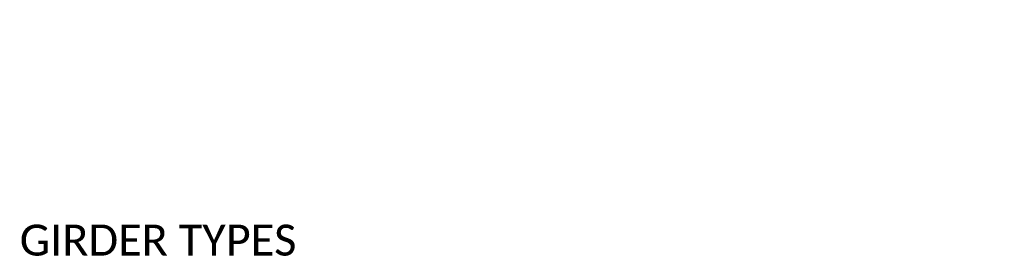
# Model space of a CAD drawing. Extents: x -1664 to -1047, y -2943 to -2691.
# Tile 17 of 17: x -1262 to -1047, y -2742 to -2691. Entities that reach past the tile are written whole.
import ezdxf

# ---------------------------------------------------------------- set-up
doc = ezdxf.new("R2010")
doc.units = 0
doc.header["$MEASUREMENT"] = 0
doc.layers.add('B_ANNO_DIM', color=7, linetype='Continuous', lineweight=18)
doc.layers.add('B_ANNO_TEXT', color=7, linetype='Continuous', lineweight=18)
doc.styles.add('Annotative', font='calibri.ttf', dxfattribs={"height": 0.0625})

# ---------------------------------------------------------------- blocks, each defined once
blk = doc.blocks.new('*U5885')
at = {"layer": 'B_ANNO_DIM', "style": 'Annotative'}
for tag, p in [('D12', (274.4722, 210.6075)), ('D11', (141.9631, 208.3823)), ('D13', (131.1931, 53.2316))]:
    blk.add_attdef(tag, p, '', height=1.5, rotation=90, dxfattribs=at)
at = {"layer": 'B_ANNO_TEXT', "insert": (402, 204), "char_height": 6.75, "width": 95.170864, "attachment_point": 4, "line_spacing_factor": 0.8, "style": 'Annotative'}
blk.add_mtext('GIRDER TYPES', dxfattribs=at)
at = {"layer": 'B_ANNO_TEXT', "style": 'Annotative'}
blk.add_attdef('JTR', (310.3612, 59.5619), '', height=1.5, dxfattribs=at)

msp = doc.modelspace()

# ---------------------------------------------------------------- block references
msp.add_blockref('*U5885', (-1663.73, -2943.44))

doc.saveas('drawing.dxf')
